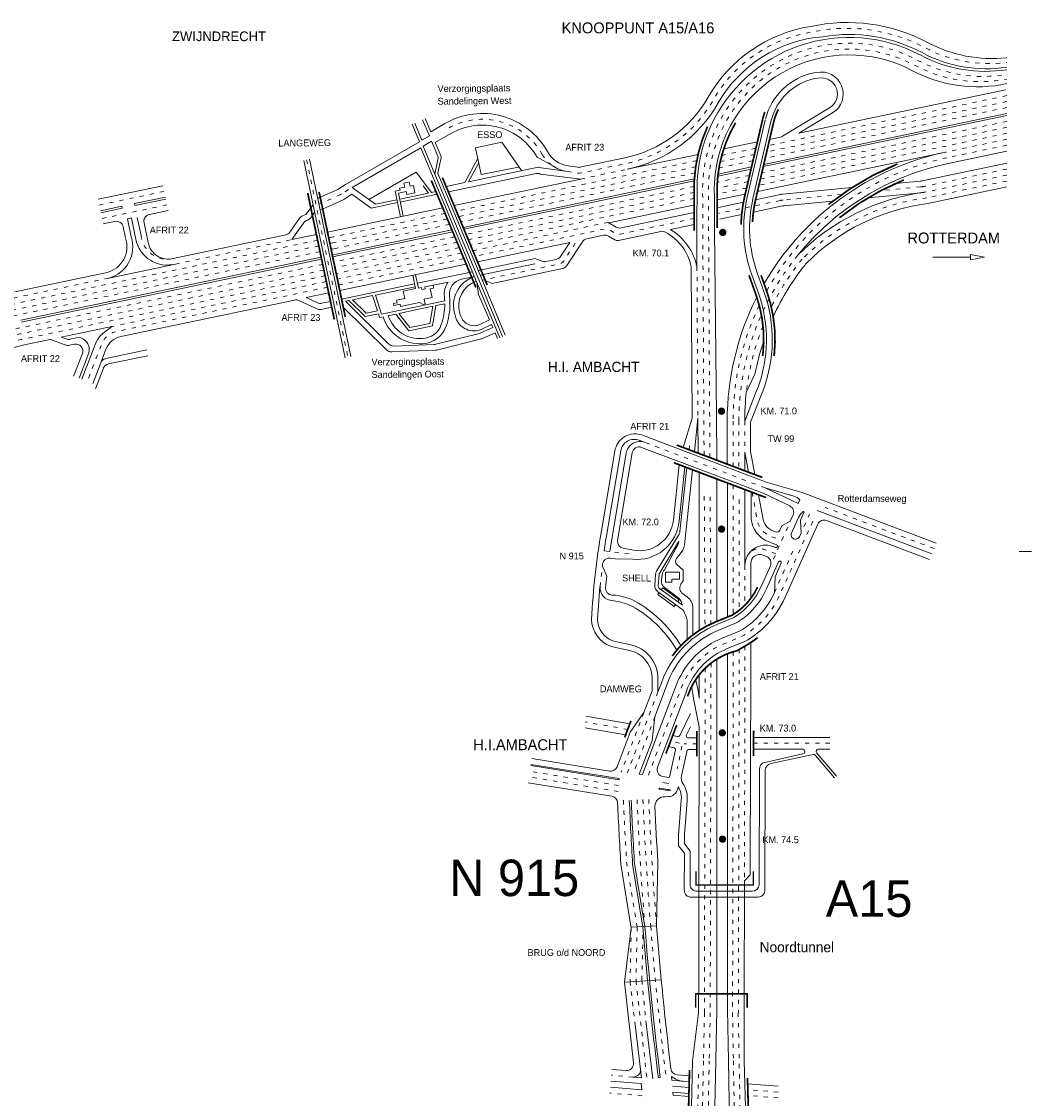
# Model space of a CAD drawing. Header units: metres. Extents: x 534 to 3705, y -2348 to -1466.
# Tile 7 of 7: x 3377 to 3671, y -1779 to -1466. Entities that reach past the tile are written whole.
import ezdxf

# ---------------------------------------------------------------- set-up
doc = ezdxf.new("R2010")
doc.units = ezdxf.units.M
doc.linetypes.add('ACAD_ISO03W100', pattern=[30, 12, -18])
doc.layers.get('0').update_dxf_attribs({"lineweight": 0})
for name, color, linetype, lineweight in [('deelstrepen', 8, 'ACAD_ISO03W100', 0), ('Kader', 7, 'Continuous', 0), ('Kunstwerk', 7, 'Continuous', 0), ('RW-MARK', 7, 'Continuous', 0), ('Spoorweg solid', 7, 'Continuous', 0), ('Text', 7, 'Continuous', 0)]:
    doc.layers.add(name, color=color, linetype=linetype, lineweight=lineweight)

# ---------------------------------------------------------------- blocks, each defined once
blk = doc.blocks.new('PIJL', base_point=(0, 0, -0.1))
at = {"color": 0}
for p, q in [((0, 0), (5.45, 0)), ((7.5, 0), (5.45, 0.375)), ((5.45, 0.375), (5.45, -0.375)), ((5.45, -0.375), (7.5, 0))]:
    blk.add_line(p, q, dxfattribs=at)
blk = doc.blocks.new('Pijl 1')
at = {"layer": 'Text', "xscale": 2, "yscale": 2, "zscale": 2, "rotation": 180}
blk.add_blockref('PIJL', (20, 0), dxfattribs=at)

msp = doc.modelspace()

# ---------------------------------------------------------------- linework, layer by layer
at = {"layer": 'deelstrepen', "linetype": 'ACAD_ISO03W100', "ltscale": 0.1}
for p, q in [((3663.47, -1487.18), (3594.08, -1501.75)), ((3663.47, -1490.65), (3593.23, -1505.39)), ((3663.47, -1488.92), (3593.66, -1503.57)), ((3663.47, -1496.42), (3591.82, -1511.46)), ((3663.47, -1494.69), (3592.24, -1509.64)), ((3663.47, -1498.16), (3591.39, -1513.28)), ((3663.47, -1499.89), (3645.74, -1503.61)), ((3590.52, -1502.5), (3580.59, -1504.58)), ((3663.47, -1501.63), (3646.09, -1505.27)), ((3459.83, -1505.86), (3471.88, -1563.31)), ((3573.31, -1506.11), (3503.4, -1520.78)), ((3589.67, -1506.14), (3579.78, -1508.21)), ((3590.09, -1504.32), (3580.14, -1506.41)), ((3573.01, -1507.9), (3504.06, -1522.37)), ((3572.78, -1509.68), (3504.73, -1523.97)), ((3539.57, -1511.46), (3553.08, -1508.62)), ((3588.68, -1510.39), (3579.28, -1512.36)), ((3663.47, -1510.31), (3640.05, -1515.23)), ((3663.47, -1512.04), (3640.27, -1516.91)), ((3399.55, -1519.02), (3418.43, -1515.06)), ((3469.73, -1515.99), (3463.41, -1518.8)), ((3472.04, -1514.49), (3470.02, -1515.83)), ((3572.59, -1513.62), (3506.22, -1527.55)), ((3572.59, -1515.35), (3506.88, -1529.14)), ((3587.83, -1514.03), (3579.21, -1515.84)), ((3400.37, -1522.94), (3419.25, -1518.98)), ((3572.59, -1517.09), (3507.55, -1530.74)), ((3500.11, -1521.47), (3467.53, -1528.31)), ((3500.78, -1523.06), (3467.88, -1529.97)), ((3501.44, -1524.66), (3468.23, -1531.63)), ((3547.55, -1524.07), (3508.21, -1532.33)), ((3467.53, -1528.31), (3466.28, -1528.57)), ((3502.94, -1528.24), (3467.76, -1535.62)), ((3421.71, -1536.19), (3455.57, -1529.09)), ((3467.88, -1529.97), (3466.63, -1530.23)), ((3468.23, -1531.63), (3466.97, -1531.89)), ((3503.6, -1529.83), (3468.11, -1537.28)), ((3504.27, -1531.43), (3468.45, -1538.94)), ((3504.93, -1533.02), (3468.8, -1540.6)), ((3505.59, -1534.61), (3469.15, -1542.26)), ((3573.37, -1536.98), (3573.64, -1581.08)), ((3593.2, -1601.32), (3558.19, -1588.08)), ((3583.91, -1600.53), (3583.95, -1638.15)), ((3575.51, -1603.75), (3575.72, -1641.79)), ((3577.21, -1603.91), (3577.42, -1640.93)), ((3585.61, -1604.72), (3585.64, -1636.95)), ((3642.32, -1618.99), (3610.7, -1607.03)), ((3595.6, -1622.05), (3600.52, -1611.03)), ((3553.61, -1620.52), (3548.91, -1620.01)), ((3545.24, -1630.09), (3545.86, -1624.1)), ((3583.95, -1648.98), (3583.73, -1754.05)), ((3585.65, -1648.25), (3585.42, -1754.05)), ((3575.76, -1653.79), (3575.54, -1754.05)), ((3577.46, -1652.32), (3577.23, -1754.05)), ((3562.03, -1660.71), (3553.11, -1684.26)), ((3557.95, -1666.69), (3551.35, -1684.08)), ((3553.24, -1671.6), (3540.93, -1669.45)), ((3568.25, -1675.59), (3565.72, -1674.97)), ((3573.33, -1675.75), (3569.67, -1675.75)), ((3612, -1675.65), (3589.83, -1675.65)), ((3568.99, -1676.43), (3567.65, -1683.07)), ((3550.49, -1689.64), (3524.56, -1685.46)), ((3550.59, -1687.94), (3524.8, -1683.78)), ((3555.97, -1729.14), (3552.96, -1710.72)), ((3554.25, -1729.24), (3553.94, -1744.92)), ((3555.97, -1729.14), (3555.65, -1744.87)), ((3557.67, -1731.29), (3557.33, -1744.63)), ((3553.94, -1744.92), (3555.26, -1756.7)), ((3555.63, -1744.73), (3558.81, -1773.08)), ((3575.56, -1754.05), (3575.26, -1768.06)), ((3577.25, -1754.05), (3576.95, -1768.06)), ((3583.7, -1754.05), (3583.97, -1768.06)), ((3585.37, -1754.05), (3585.65, -1768.06)), ((3575.26, -1768.06), (3573.75, -1842.13)), ((3575.45, -1840.97), (3576.95, -1768.06)), ((3583.97, -1768.06), (3585.15, -1834.29)), ((3586.84, -1833.13), (3585.65, -1768.06)), ((3554.75, -1772.74), (3548.44, -1772.21)), ((3573.81, -1771.88), (3572.36, -1843.09)), ((3596.95, -1777.14), (3588.16, -1776.4)), ((3557.41, -1778.2), (3548.08, -1777.42)), ((3596.95, -1778.84), (3588.21, -1778.11))]:
    msp.add_line(p, q, dxfattribs=at)
at = {"layer": 'deelstrepen', "linetype": 'ACAD_ISO03W100', "ltscale": 0.1, "flags": 128}
for points in [[(3535.7, -1509.3), (3539.22, -1509.79), (3552.73, -1506.95, 0.214293), (3578.11, -1488.48, -0.227242), (3606.7, -1468.74, -0.177344), (3639.62, -1473.22, 0.15517), (3663.47, -1477.58)], [(3575.44, -1591.88), (3575.07, -1526.38), (3575.08, -1517.01, -0.584824), (3637.65, -1476.94, 0.167983), (3663.47, -1481.01)], [(3577.14, -1592.52), (3576.76, -1526.38), (3576.77, -1516.91, -0.584861), (3636.86, -1478.44, 0.173141), (3663.47, -1482.36)], [(3572.58, -1522.94), (3551.03, -1527.49, -0.187348), (3549.61, -1527.25), (3547.93, -1526.26, 0.187072), (3546.5, -1526.03), (3508.88, -1533.92)], [(3463.05, -1529.26), (3375.68, -1547.59, 0.269012), (3327.38, -1591.04), (3322.84, -1605.08, -0.02685), (3321.48, -1608.6)], [(3463.4, -1530.91), (3376.03, -1549.25, 0.259154), (3329.72, -1589.39)], [(3537.99, -1530.14), (3534.61, -1535.32, -0.198904), (3533.34, -1536.18), (3511.43, -1540.78)], [(3463.75, -1532.57), (3376.38, -1550.9, 0.30868), (3328.42, -1600.85, -0.069689), (3325.2, -1611.06)], [(3464.53, -1536.3), (3377.16, -1554.64, 0.30868), (3332.24, -1601.42, -0.073219), (3328.44, -1613.19, -0.064982), (3322.33, -1622.34, -0.199736), (3293.08, -1636.77), (3286.21, -1637.21), (3109.72, -1648.52)], [(3464.88, -1537.96), (3377.51, -1556.3, 0.30868), (3333.9, -1601.72)], [(3402.22, -1540.28), (3375.34, -1545.93, 0.226598), (3329.85, -1580.69)], [(3465.23, -1539.62), (3377.86, -1557.96, 0.30868), (3335.55, -1602.02, -0.097645), (3334.32, -1612.35)], [(3465.93, -1542.94), (3404.59, -1555.81, 0.254299), (3400.23, -1559.53), (3396.06, -1570.33)], [(3589.43, -1602.62), (3590.8, -1610.1, 0.286127), (3594.84, -1615.4), (3598.03, -1616.61)], [(3559.24, -1684.87), (3562.71, -1675.7), (3568.51, -1660.41), (3569.18, -1658.65, -0.19745), (3581.37, -1646.62), (3586.72, -1644.42, 0.059027), (3591.76, -1640.63, 0.094518), (3597.46, -1632.47), (3607.75, -1609.44)], [(3596.29, -1620.49), (3593.14, -1619.3, 0.292859), (3588.6, -1620.26)]]:
    msp.add_lwpolyline(points, format="xyb", dxfattribs=at)
at = {"layer": 'deelstrepen', "linetype": 'ACAD_ISO03W100', "ltscale": 0.1}
for points in [[(3531.46, -1507.65, -0.115338), (3528.38, -1504.29, 0.417941), (3500.93, -1496.77)], [(3646.09, -1505.27, 0.218065), (3593.65, -1544.02, 0.218065)], [(3663.47, -1508.57), (3639.7, -1513.56, -0.027941), (3638.41, -1513.76), (3626.79, -1514.87)], [(3615.5, -1515.95), (3598.48, -1517.57, 0.027941), (3597.56, -1517.71), (3579.61, -1521.48)], [(3602.7, -1533.62, 0.172161), (3585.57, -1581.9), (3585.57, -1595.71)], [(3603.97, -1534.76, 0.055569), (3595.02, -1548.73, 0.055569)], [(3591.49, -1548.21, 0.111679), (3583.87, -1581.9), (3583.87, -1595.06)], [(3592.58, -1554.2, 0.06697), (3587.73, -1573.57)]]:
    msp.add_lwpolyline(points, format="xyb", dxfattribs=at)
for points in [[(3588.25, -1512.21), (3579.21, -1514.11)], [(3587.27, -1581.9), (3587.27, -1590.88)], [(3595.9, -1631.78), (3601.32, -1619.67)], [(3587.32, -1623.97), (3587.33, -1635.45)], [(3587.34, -1647.36), (3587.19, -1716.91)]]:
    msp.add_lwpolyline(points, dxfattribs=at)
at = {"layer": 'deelstrepen', "linetype": 'ACAD_ISO03W100', "ltscale": 0.1, "flags": 128}
for points in [[(3465.58, -1541.28), (3431.92, -1548.34), (3403.19, -1554.38)], [(3604.5, -1612.55), (3606.12, -1608.93)], [(3561.12, -1667.91), (3554.86, -1684.43)]]:
    msp.add_lwpolyline(points, dxfattribs=at)
at = {"layer": 'deelstrepen', "linetype": 'ACAD_ISO03W100', "ltscale": 0.1}
for centre, radius, start, end in [((3468.92, -1514.16), 2, 293.9526, 303.4837), ((3648.2, -1578.89), 62.48, 97.2965, 135.1491), ((3419.34, -1527.12), 7.67, 185.7121, 279.0569), ((4565.28, -1648.5), 1008.57, 182.47294, 184.57043), ((4565.28, -1648.5), 1006.87, 182.47294, 184.57529), ((4563.02, -1648.55), 1011.97, 182.47294, 183.52168), ((4565.28, -1648.5), 1010.27, 182.47294, 184.57043), ((4565.28, -1648.5), 1008.57, 184.57529, 187.07766), ((4565.28, -1648.5), 1012.52, 185.44824, 186.11473)]:
    msp.add_arc(centre, radius, start, end, dxfattribs=at)
at = {"layer": 'Kader', "color": 253}
msp.add_line((3667.12, -1619.85), (3670.65, -1619.85), dxfattribs=at)
at = {"layer": 'Kunstwerk', "color": 9}
for p, q in [((3573.93, -1716.91), (3573.93, -1748.53)), ((3579.15, -1716.91), (3579.15, -1748.53)), ((3582.26, -1716.91), (3582.26, -1748.53)), ((3587.2, -1716.91), (3587.13, -1748.53))]:
    msp.add_line(p, q, dxfattribs=at)
at = {"layer": 'Kunstwerk'}
for p, q in [((3554.28, -1729.46), (3552.26, -1745.11)), ((3561.61, -1728.72), (3554.24, -1729.15)), ((3562.99, -1744.48), (3561.62, -1728.81)), ((3562.99, -1744.48), (3552.26, -1745.11))]:
    msp.add_line(p, q, dxfattribs=at)
at = {"layer": 'Kunstwerk', "const_width": 0.5}
for points in [[(3589.52, -1524, -0.044936), (3590.45, -1517.33), (3595.68, -1494.88, -0.062047), (3597.03, -1491.22)], [(3586.19, -1524.7, -0.050231), (3587.23, -1516.59), (3592.47, -1494.13, -0.029777), (3593.11, -1491.95)], [(3576.45, -1496.19, 0.091481), (3572.59, -1511.9), (3572.58, -1526.53)], [(3584.6, -1495.1, 0.148555), (3579.26, -1517.13), (3579.26, -1525.74)], [(3631.67, -1507.08, 0.072114), (3611.68, -1518.82, 0.072114)], [(3633.56, -1511.71, 0.072114), (3614.8, -1522.73, 0.072114)], [(3592.5, -1562.95, 0.116854), (3590.49, -1544.98), (3588.51, -1539.46)], [(3592.01, -1539.46), (3593.59, -1543.87, -0.114463), (3595.82, -1562.95)], [(3566.2, -1650.21, -0.139045), (3578.79, -1640.32), (3583.68, -1638.32, 0.053125), (3587.04, -1635.74, 0.087072), (3591.02, -1630.19, 0.087072)], [(3570.64, -1662), (3571.29, -1660.29, -0.237155), (3585.04, -1648.69), (3587.53, -1647.25, 0.035906), (3591.02, -1644.9, 0.035906)]]:
    msp.add_lwpolyline(points, format="xyb", dxfattribs=at)
at = {"layer": 'Kunstwerk'}
for points, const_width in [([(3496.11, -1511.87), (3509.11, -1543.04)], 0.5), ([(3499.35, -1511.07), (3512.37, -1542.3)], 0.5), ([(3460.17, -1515.54), (3467.9, -1552.34)], 0.5), ([(3463.48, -1515.23), (3471.11, -1551.61)], 0.5), ([(3592.39, -1598.28), (3567.5, -1588.87)], 0.5), ([(3593.46, -1604.14), (3566.64, -1594)], 0.5), ([(3552.37, -1673.89), (3554.17, -1669.15)], 0.5), ([(3564.34, -1678.62), (3567.48, -1670.34)], 0.5), ([(3573.34, -1672.05), (3573.32, -1679.44)], 0.5), ([(3589.86, -1671.96), (3589.84, -1679.35)], 0.5), ([(3589.75, -1712.91), (3589.74, -1716.91), (3573.08, -1716.91), (3573.09, -1712.91)], 0.4), ([(3587.97, -1752.53), (3587.98, -1748.53), (3573.01, -1748.53), (3573, -1752.53)], 0.4), ([(3571.21, -1770.71), (3570.89, -1783.47)], 0.5), ([(3588.07, -1772.99), (3588.39, -1784.93)], 0.5)]:
    msp.add_lwpolyline(points, dxfattribs=dict(at, const_width=const_width))
at = {"layer": 'RW-MARK'}
for p, q in [((3663.12, -1485.52), (3603.01, -1498.14)), ((3598.27, -1499.02), (3611.94, -1490.75)), ((3493.58, -1494.22), (3495.55, -1498.94)), ((3494.36, -1493.89), (3495.94, -1497.69)), ((3588.01, -1516.77), (3593.25, -1494.31)), ((3663.47, -1492.96), (3592.67, -1507.82)), ((3663.47, -1492.38), (3592.81, -1507.21)), ((3603.01, -1498.14), (3612.82, -1492.21)), ((3490.5, -1495.5), (3492.64, -1500.63)), ((3491.28, -1495.18), (3493.38, -1500.2)), ((3500.08, -1495.3), (3495.94, -1497.69)), ((3589.67, -1517.15), (3594.9, -1494.7)), ((3492.64, -1500.63), (3471.11, -1513.07)), ((3495.55, -1498.94), (3493.38, -1500.2)), ((3496.19, -1500.49), (3493.75, -1501.91)), ((3496.19, -1500.49), (3498.07, -1504.99)), ((3501.78, -1498.24), (3497.26, -1500.85)), ((3497.26, -1500.85), (3498.95, -1504.91)), ((3508.99, -1502.39), (3516.65, -1500.78)), ((3516.65, -1500.78), (3522.34, -1509.01)), ((3590.94, -1500.67), (3581.15, -1502.72)), ((3597.64, -1499.26), (3594.51, -1499.92)), ((3493.02, -1502.36), (3473.08, -1513.89)), ((3493.02, -1502.36), (3516.05, -1557.62)), ((3493.75, -1501.91), (3516.82, -1557.27)), ((3508.99, -1502.39), (3510.62, -1510.13)), ((3645.74, -1503.61), (3590.97, -1515.11)), ((3663.47, -1503.36), (3646.43, -1506.94)), ((3459, -1506.04), (3471.05, -1563.48)), ((3460.66, -1505.69), (3472.71, -1563.13)), ((3498.1, -1505.28), (3497.12, -1510.01)), ((3498.98, -1505.2), (3498.04, -1509.77)), ((3505.85, -1512.48), (3509.65, -1505.51)), ((3506.94, -1512.25), (3509.92, -1506.79)), ((3538.87, -1508.13), (3552.38, -1505.29)), ((3573.7, -1504.29), (3553.08, -1508.62)), ((3491.74, -1509.44), (3477.98, -1517.39)), ((3496.16, -1515.38), (3491.74, -1509.44)), ((3498.06, -1510.07), (3517.6, -1556.92)), ((3526.62, -1509.85), (3501.08, -1515.21)), ((3526.84, -1508.07), (3506.94, -1512.25)), ((3510.62, -1510.13), (3521.46, -1508.03)), ((3539.57, -1511.46), (3527.89, -1510)), ((3539.45, -1508.11), (3535.94, -1507.61)), ((3589.1, -1508.57), (3579.44, -1510.6)), ((3589.24, -1507.96), (3579.51, -1510)), ((3399.2, -1517.36), (3418.08, -1513.4)), ((3471.11, -1513.07), (3469.2, -1514.33)), ((3489.69, -1512.33), (3488.17, -1512.65)), ((3488.17, -1512.65), (3488.43, -1513.86)), ((3489.94, -1513.54), (3489.69, -1512.33)), ((3490.91, -1513.34), (3489.94, -1513.54)), ((3491.36, -1515.5), (3490.91, -1513.34)), ((3505.85, -1512.48), (3500.41, -1513.62)), ((3539.57, -1511.46), (3502.73, -1519.19)), ((3572.62, -1511.45), (3505.39, -1525.56)), ((3572.59, -1512.03), (3554.84, -1515.76)), ((3573.44, -1511.91), (3573.38, -1526.54)), ((3468.91, -1514.49), (3463.55, -1516.88)), ((3472.98, -1515.91), (3470.7, -1517.42)), ((3472.98, -1515.91), (3478.61, -1519.93)), ((3473.08, -1513.89), (3479.93, -1518.79)), ((3487.02, -1514.71), (3485.57, -1515.02)), ((3485.57, -1515.02), (3487.13, -1522.46)), ((3486.55, -1515.6), (3488.79, -1515.13)), ((3486.55, -1515.6), (3487.96, -1522.29)), ((3488.43, -1513.86), (3486.91, -1514.17)), ((3486.91, -1514.17), (3487.02, -1514.71)), ((3495.25, -1515.57), (3486.92, -1517.32)), ((3497.79, -1515.9), (3487.09, -1518.15)), ((3488.79, -1515.13), (3488.97, -1516)), ((3488.97, -1516), (3491.36, -1515.5)), ((3495.25, -1515.57), (3493.7, -1513.49)), ((3496.16, -1515.38), (3497.46, -1515.11)), ((3554.84, -1515.76), (3505.61, -1526.09)), ((3587.41, -1515.85), (3579.26, -1517.56)), ((3663.47, -1513.77), (3640.48, -1518.6)), ((3399.89, -1520.69), (3406.1, -1519.38)), ((3409.76, -1518.62), (3418.78, -1516.72)), ((3409.88, -1519.2), (3418.9, -1517.31)), ((3461.71, -1518.94), (3459.61, -1521.8)), ((3467.29, -1518.93), (3463.77, -1520.5)), ((3470.7, -1517.42), (3467.29, -1518.93)), ((3486.26, -1518.32), (3478.61, -1519.93)), ((3486.09, -1517.49), (3479.93, -1518.79)), ((3572.74, -1518.93), (3547.73, -1524.18)), ((3578.47, -1516.8), (3578.46, -1525.42)), ((3400.02, -1521.27), (3406.23, -1519.97)), ((3408.91, -1522.8), (3407.73, -1523.05)), ((3410.01, -1528.06), (3408.91, -1522.8)), ((3411.71, -1527.89), (3410.6, -1522.63)), ((3414.11, -1521.79), (3419.6, -1520.64)), ((3459.61, -1521.8), (3458.7, -1522.17)), ((3462.18, -1521.18), (3461.04, -1522.73)), ((3499.45, -1519.88), (3465.93, -1526.91)), ((3572.58, -1521.21), (3551.31, -1525.68)), ((3404.11, -1523.81), (3400.7, -1524.53)), ((3407.17, -1528.65), (3406.48, -1525.36)), ((3408.84, -1528.3), (3407.73, -1523.05)), ((3457.81, -1522.88), (3455.01, -1526.91)), ((3458.92, -1524.26), (3455.57, -1529.09)), ((3460.18, -1523.4), (3459.81, -1523.55)), ((3549.88, -1525.45), (3547.55, -1524.07)), ((3572.58, -1524.67), (3565.67, -1526.13)), ((3420.55, -1534.7), (3449.26, -1528.68)), ((3453.78, -1527.73), (3449.26, -1528.68)), ((3462.7, -1527.59), (3455.57, -1529.09)), ((3502.11, -1526.25), (3468.57, -1533.29)), ((3502.33, -1526.78), (3468.69, -1533.84)), ((3546.2, -1527.82), (3541.33, -1528.84)), ((3549.51, -1529.16), (3547.63, -1528.06)), ((3562.85, -1526.73), (3550.52, -1529.33)), ((3578.46, -1526.38), (3579.06, -1580.36)), ((3536.37, -1529.89), (3509.54, -1535.52)), ((3536.37, -1529.89), (3533.69, -1533.98)), ((3540.07, -1529.71), (3535.52, -1536.66)), ((3464.1, -1534.23), (3376.73, -1552.56)), ((3464.21, -1534.78), (3376.84, -1553.12)), ((3468.57, -1533.29), (3467.32, -1533.55)), ((3468.69, -1533.84), (3467.44, -1534.1)), ((3526.32, -1534.59), (3509.74, -1538.07)), ((3526.32, -1534.59), (3528.28, -1535.37)), ((3532.43, -1534.84), (3529.43, -1535.47)), ((3402.29, -1540.27), (3421.71, -1536.19)), ((3506.26, -1536.21), (3469.5, -1543.92)), ((3508.05, -1538.43), (3492.05, -1541.79)), ((3526.19, -1536.15), (3510.33, -1539.48)), ((3534.26, -1537.53), (3513.8, -1541.82)), ((3571.68, -1536.98), (3571.94, -1581.04)), ((3401.86, -1538.64), (3374.99, -1544.28)), ((3490.7, -1539.47), (3491.51, -1543.36)), ((3491.53, -1539.3), (3492.36, -1543.25)), ((3501.06, -1541.43), (3494.26, -1542.85)), ((3508.36, -1539.9), (3504.94, -1540.61)), ((3509.32, -1541.47), (3509.88, -1545.02)), ((3511.43, -1540.78), (3510.91, -1540.89)), ((3513.8, -1541.82), (3511.43, -1540.78)), ((3591.24, -1544.71), (3589.32, -1539.35)), ((3590.92, -1538.77), (3592.84, -1544.14)), ((3466.27, -1544.6), (3459.76, -1545.97)), ((3491.22, -1541.96), (3470.02, -1546.41)), ((3491.39, -1542.79), (3479.85, -1545.21)), ((3487.93, -1544.11), (3491.51, -1543.36)), ((3488.37, -1546.21), (3487.93, -1544.11)), ((3493.26, -1543.07), (3492.36, -1543.25)), ((3493.26, -1543.07), (3493.37, -1543.6)), ((3493.37, -1543.6), (3494.37, -1543.39)), ((3494.26, -1542.85), (3494.37, -1543.39)), ((3496.79, -1543.21), (3495.82, -1543.41)), ((3495.82, -1543.41), (3496.35, -1545.93)), ((3496.61, -1542.36), (3496.79, -1543.21)), ((3462.81, -1549.25), (3457.58, -1546.83)), ((3463.01, -1547.48), (3459.76, -1545.97)), ((3466.8, -1547.09), (3464.26, -1547.62)), ((3472.16, -1546.83), (3471.17, -1547.04)), ((3483.79, -1559.47), (3471.17, -1547.04)), ((3476.86, -1551.45), (3472.16, -1546.83)), ((3479.01, -1545.39), (3473.16, -1546.62)), ((3477.13, -1550.53), (3473.16, -1546.62)), ((3480.46, -1549.83), (3479.01, -1545.39)), ((3481.65, -1550.75), (3479.85, -1545.21)), ((3500, -1546.9), (3481.65, -1550.75)), ((3485.07, -1547.7), (3486.15, -1547.47)), ((3485.19, -1548.27), (3485.07, -1547.7)), ((3485.99, -1546.71), (3488.37, -1546.21)), ((3486.15, -1547.47), (3485.99, -1546.71)), ((3492.69, -1547.37), (3487.16, -1548.53)), ((3493.72, -1547.95), (3492.69, -1547.37)), ((3494.37, -1547.81), (3493.72, -1547.95)), ((3496.35, -1545.93), (3494.08, -1546.4)), ((3494.08, -1546.4), (3494.37, -1547.81)), ((3500.02, -1547.76), (3497.45, -1548.3)), ((3509.88, -1545.02), (3513.04, -1552.45)), ((3467.15, -1548.75), (3464.06, -1549.4)), ((3483.12, -1561.2), (3470.52, -1548.79)), ((3480.72, -1550.64), (3476.86, -1551.45)), ((3480.46, -1549.83), (3477.13, -1550.53)), ((3481.08, -1551.74), (3480.72, -1550.64)), ((3485.77, -1550.75), (3483.53, -1551.22)), ((3487.02, -1547.88), (3485.19, -1548.27)), ((3489.57, -1555.65), (3485.77, -1550.75)), ((3496.56, -1548.49), (3486.69, -1550.56)), ((3489.91, -1554.71), (3486.69, -1550.56)), ((3487.16, -1548.53), (3487.02, -1547.88)), ((3496.56, -1548.49), (3495.72, -1553.49)), ((3497.45, -1548.3), (3496.46, -1554.2)), ((3482.07, -1551.53), (3481.08, -1551.74)), ((3495.72, -1553.49), (3489.91, -1554.71)), ((3513.63, -1553.83), (3513.97, -1554.62)), ((3403.19, -1554.38), (3388.49, -1557.46)), ((3401.7, -1555.56), (3403.19, -1554.38)), ((3496.46, -1554.2), (3489.57, -1555.65)), ((3510.11, -1556.37), (3497.39, -1559.54)), ((3513.97, -1554.62), (3510.47, -1556.25)), ((3514.69, -1556.17), (3511.03, -1557.86)), ((3514.65, -1556.18), (3515.41, -1557.91)), ((3384.81, -1558.23), (3378.21, -1559.62)), ((3389.8, -1559.76), (3385.92, -1558.32)), ((3389.93, -1558), (3388.49, -1557.46)), ((3392.36, -1559.54), (3390.91, -1559.85)), ((3393.72, -1557.52), (3391.04, -1558.08)), ((3394.19, -1557.66), (3393.72, -1557.52)), ((3398.08, -1560.38), (3394.48, -1569.72)), ((3398.08, -1560.38), (3394.48, -1569.72)), ((3496.99, -1559.6), (3485.27, -1560.05)), ((3510.68, -1557.98), (3497.63, -1561.24)), ((3394.64, -1562.22), (3392.1, -1568.8)), ((3396.52, -1562.06), (3393.69, -1569.41)), ((3413.35, -1561.2), (3401.42, -1563.7)), ((3413.7, -1562.86), (3402.18, -1565.28)), ((3497.23, -1561.29), (3484.6, -1561.77)), ((3399.96, -1564.94), (3397.65, -1570.94)), ((3400.73, -1566.52), (3398.42, -1572.51)), ((3590.25, -1568.25), (3587.73, -1573.57)), ((3587.27, -1581.9), (3590.83, -1572.8)), ((3571.94, -1581.04), (3569.38, -1589.58)), ((3573.64, -1581.08), (3572.61, -1590.8)), ((3573.64, -1581.08), (3573.7, -1591.22)), ((3579.06, -1580.36), (3579.11, -1593.27)), ((3558.19, -1588.08), (3556.57, -1587.46)), ((3593.8, -1599.73), (3557.51, -1586)), ((3545.59, -1613.83), (3549.47, -1590.62)), ((3551.21, -1590.55), (3547.26, -1614.11)), ((3548.02, -1619.88), (3552.83, -1591.16)), ((3550.29, -1616.61), (3554.56, -1591.08)), ((3592.59, -1602.91), (3557.25, -1589.54)), ((3588.35, -1596.76), (3587.27, -1590.9)), ((3588.97, -1590.74), (3590.2, -1597.46)), ((3568.23, -1594.6), (3566.51, -1610.76)), ((3569.86, -1595.22), (3568.19, -1610.94)), ((3570.41, -1595.43), (3568.44, -1614.01)), ((3572.05, -1596.05), (3569.82, -1617.04)), ((3574.06, -1596.81), (3574.06, -1642.78)), ((3579.15, -1598.73), (3579.15, -1640.18)), ((3582.26, -1599.91), (3582.26, -1638.9)), ((3603.94, -1602.65), (3593.8, -1599.73)), ((3589.11, -1610.26), (3589.11, -1602.5)), ((3591.28, -1603.32), (3592.49, -1609.94)), ((3601.59, -1603.74), (3593.2, -1601.32)), ((3593.2, -1601.32), (3602.83, -1605.88)), ((3642.99, -1617.42), (3603.94, -1602.65)), ((3602.83, -1605.87), (3602.74, -1605.83)), ((3602.83, -1605.88), (3603.32, -1604.77)), ((3604.53, -1608.33), (3604.29, -1608.24)), ((3641.65, -1620.55), (3608.32, -1607.95)), ((3600.52, -1611.03), (3598.05, -1612.39)), ((3603.64, -1614.49), (3603.47, -1610.69)), ((3568.16, -1614.83), (3561.64, -1625.56)), ((3548.02, -1619.88), (3546.38, -1619.64)), ((3551.91, -1618.91), (3554.93, -1619.45)), ((3567.98, -1617.05), (3562.54, -1626.01)), ((3567.3, -1618.78), (3563.92, -1625.13)), ((3596.54, -1617.86), (3594.24, -1616.99)), ((3596.19, -1618.64), (3595.44, -1618.35)), ((3549.57, -1621.95), (3548.22, -1621.75)), ((3549.57, -1621.95), (3554.59, -1622.07)), ((3568.79, -1620.14), (3567.41, -1621.88)), ((3545.86, -1624.1), (3545.94, -1623.48)), ((3545.86, -1624.1), (3547.14, -1627.01)), ((3564.25, -1628.75), (3564.25, -1625.87)), ((3564.25, -1625.87), (3568.3, -1625.87)), ((3567.55, -1623.57), (3569.41, -1625.26)), ((3568.31, -1625.87), (3568.31, -1627.87)), ((3569.41, -1625.26), (3569.38, -1628.38)), ((3561.36, -1626.45), (3561.12, -1629.68)), ((3562.36, -1626.48), (3562.11, -1629.83)), ((3563.25, -1626.71), (3563.03, -1628.07)), ((3566.03, -1628.75), (3564.25, -1628.75)), ((3568.31, -1627.87), (3566.03, -1627.87)), ((3566.03, -1627.87), (3566.03, -1628.75)), ((3569.38, -1628.38), (3568.73, -1629.36)), ((3569.38, -1628.38), (3569.38, -1628.38)), ((3595.9, -1631.78), (3596.11, -1627.16)), ((3545.11, -1630.16), (3544.42, -1639.56)), ((3569.01, -1636.63), (3561.93, -1631.44)), ((3562.42, -1631.8), (3562, -1632.37)), ((3566.74, -1635.84), (3562, -1632.37)), ((3569.12, -1635.47), (3562.45, -1630.58)), ((3563.43, -1630.42), (3563.01, -1630.99)), ((3568.17, -1633.9), (3563.43, -1630.42)), ((3563.97, -1630.35), (3568.14, -1633.4)), ((3569.21, -1632.08), (3570.57, -1633.07)), ((3550.17, -1634.35), (3548.77, -1634.14)), ((3567.16, -1635.27), (3566.74, -1635.84)), ((3568.17, -1633.9), (3567.75, -1634.47)), ((3569.67, -1637.46), (3570.35, -1639.04)), ((3572.21, -1636.3), (3572.21, -1644.08)), ((3570.51, -1639.83), (3570.51, -1645.47)), ((3548.4, -1647.44), (3553.77, -1648.65)), ((3549.18, -1645.94), (3554.12, -1646.98)), ((3579.15, -1651.14), (3579.15, -1716.91)), ((3582.26, -1649.57), (3582.26, -1716.91)), ((3574.06, -1655.66), (3574.06, -1662.51)), ((3572.37, -1662.62), (3574.04, -1670.84)), ((3557.95, -1666.69), (3553.97, -1672.39)), ((3553.86, -1669.98), (3541.03, -1667.75)), ((3561.12, -1667.91), (3560.33, -1674.8)), ((3571.5, -1666.98), (3568.47, -1673.13)), ((3552.63, -1673.21), (3540.83, -1671.16)), ((3571.49, -1670.84), (3570.33, -1673.19)), ((3574.04, -1670.84), (3573.93, -1716.91)), ((3567.66, -1673.69), (3566.34, -1673.34)), ((3573.33, -1674.05), (3570.68, -1674.05)), ((3612, -1673.96), (3589.84, -1673.96)), ((3566.68, -1676.94), (3565.13, -1676.53)), ((3567.14, -1677.58), (3565.39, -1685.48)), ((3570.44, -1678.15), (3568.85, -1685.12)), ((3573.32, -1677.44), (3570.95, -1677.44)), ((3588.97, -1679.35), (3588.89, -1713.95)), ((3604.05, -1677.35), (3589.83, -1677.35)), ((3604.05, -1677.35), (3589.85, -1677.35)), ((3604.17, -1678.75), (3593.1, -1681.2)), ((3607.17, -1678.91), (3594.81, -1681.55)), ((3607.83, -1679.15), (3613.4, -1685.65)), ((3608.22, -1678.51), (3613.93, -1685.19)), ((3612, -1677.35), (3608.75, -1677.35)), ((3550.77, -1686.25), (3525.05, -1682.1)), ((3550.72, -1685.91), (3525.1, -1681.78)), ((3556.61, -1684.6), (3557.49, -1684.69)), ((3565.22, -1685.59), (3563.46, -1685.31)), ((3565.39, -1685.48), (3565.22, -1685.59)), ((3591.53, -1683.14), (3591.46, -1716.73)), ((3593.23, -1683.51), (3593.16, -1718.43)), ((3548.61, -1691.06), (3524.31, -1687.14)), ((3550.77, -1686.25), (3550.72, -1685.91)), ((3562.31, -1688.99), (3562.47, -1688.68)), ((3564.35, -1688.98), (3562.47, -1688.68)), ((3565.21, -1687.31), (3563.33, -1687.01)), ((3564.3, -1689.31), (3562.31, -1688.99)), ((3564.06, -1691.17), (3565.2, -1691.11)), ((3568.03, -1702.36), (3568.8, -1692.23)), ((3569.73, -1702.15), (3570.49, -1692.36)), ((3568.02, -1702.5), (3568.02, -1705.46)), ((3569.72, -1702.3), (3569.72, -1704.88)), ((3568.02, -1705.46), (3569.71, -1707.64)), ((3569.68, -1718.41), (3569.71, -1707.64)), ((3569.72, -1704.88), (3571.41, -1707.06)), ((3571.39, -1716.71), (3571.41, -1707.06)), ((3554.28, -1729.46), (3551.24, -1710.82)), ((3557.68, -1729.16), (3554.67, -1710.78)), ((3558.24, -1729.08), (3555.22, -1710.66)), ((3562, -1710.24), (3561.61, -1728.72)), ((3588.89, -1713.95), (3587.2, -1715.63)), ((3587.2, -1716.91), (3587.2, -1715.63)), ((3589.46, -1718.71), (3573.39, -1718.71)), ((3591.16, -1720.41), (3571.68, -1720.41)), ((3557.68, -1729.16), (3559.02, -1744.53)), ((3561.61, -1728.72), (3561.61, -1728.73)), ((3552.26, -1745.11), (3554.89, -1768.65)), ((3573.86, -1748.53), (3573.85, -1754.05)), ((3579.15, -1748.53), (3579.15, -1753.05)), ((3582.26, -1748.53), (3582.26, -1753.05)), ((3587.13, -1748.53), (3587.08, -1768.06)), ((3572.12, -1768.06), (3573.85, -1754.05)), ((3578.85, -1768.06), (3579.15, -1753.05)), ((3582.26, -1753.05), (3582.53, -1768.06)), ((3555.26, -1756.7), (3557.2, -1772.94)), ((3558.52, -1756.35), (3560.52, -1773.22)), ((3572.12, -1768.06), (3570.53, -1831.71)), ((3552.74, -1770.86), (3548.58, -1770.52)), ((3557.2, -1772.94), (3554.75, -1772.74)), ((3562.71, -1772.91), (3562.14, -1772.96)), ((3566.09, -1773.69), (3566, -1772.58)), ((3571.17, -1772.41), (3567.63, -1772.11)), ((3557.31, -1776.49), (3548.19, -1775.73)), ((3557.19, -1774.65), (3548.32, -1773.91)), ((3557.19, -1774.65), (3557.31, -1776.49)), ((3571.12, -1774.11), (3566.09, -1773.69)), ((3571.08, -1775.81), (3566.24, -1775.41)), ((3596.95, -1775.44), (3588.11, -1774.7)), ((3571.04, -1777.52), (3566.39, -1777.13)), ((3566.39, -1777.13), (3566.46, -1777.99)), ((3571.02, -1778.37), (3566.46, -1777.99))]:
    msp.add_line(p, q, dxfattribs=at)
at = {"layer": 'RW-MARK', "linetype": 'ACAD_ISO03W100', "ltscale": 0.5}
msp.add_line((3612, -1673.96), (3589.85, -1673.96), dxfattribs=at)
at = {"layer": 'RW-MARK'}
for points in [[(3606.43, -1467.07, 0.227229), (3576.64, -1487.64, -0.214322), (3552.38, -1505.29)], [(3610.04, -1470.05, 0.248476), (3579.58, -1489.33, -0.214268), (3553.08, -1508.62)], [(3638.44, -1475.45, 0.432232), (3577.31, -1496.2, 0.432232)], [(3636.07, -1479.94, 0.549087), (3578.45, -1512.57, 0.4032)], [(3612.82, -1492.21, 0.847009), (3608.16, -1480.49), (3607.32, -1480.57, 0.287587), (3593.32, -1494.01)], [(3611.77, -1490.86, 0.865889), (3608.52, -1482.14), (3607.67, -1482.23, 0.292112), (3594.9, -1494.7)], [(3645.74, -1503.61, 0.213213), (3592.89, -1541.9, 0.213213)], [(3646.43, -1506.94, 0.172161), (3602.7, -1533.62, 0.172161)], [(3663.47, -1506.84), (3639.35, -1511.9, -0.027941), (3638.25, -1512.07), (3631.14, -1512.74)], [(3618.45, -1513.96), (3598.32, -1515.88, 0.027941), (3597.21, -1516.05), (3590.42, -1517.47)], [(3640.05, -1515.23, -0.027941), (3638.57, -1515.45), (3623.14, -1516.92)], [(3612.84, -1517.91), (3598.64, -1519.26, 0.027941), (3597.91, -1519.37), (3589.77, -1521.08)], [(3605.24, -1535.89, 0.063116), (3595.56, -1551.54, 0.063116)], [(3482.07, -1551.53, 0.347827), (3493.65, -1559.37, 0.301963), (3500.44, -1554.28, 0.083634), (3501.53, -1547.75), (3501.5, -1546.83, 0.016373), (3501.4, -1545.53, -0.387153), (3504.94, -1540.61)], [(3508.62, -1539.8, 0.408496), (3503.02, -1551.1), (3503.27, -1551.85, 0.449212), (3510.81, -1555.14), (3513.63, -1553.83)], [(3509.2, -1541.19, 0.411985), (3504.45, -1550.64), (3504.7, -1551.39, 0.449212), (3510.18, -1553.77), (3513.04, -1552.45)], [(3483.55, -1551.22, 0.343845), (3493.55, -1557.88, 0.302255), (3499.02, -1553.78, 0.083551), (3500.03, -1547.75)], [(3590.77, -1545.81, 0.117559), (3582.17, -1581.9), (3582.17, -1594.42)], [(3378.21, -1559.62, 0.30868), (3337.23, -1602.3, -0.097645), (3336, -1612.63)], [(3592.79, -1558.57, 0.034193), (3590.25, -1568.25)], [(3587.73, -1573.57, 0.02787), (3587.27, -1581.9)], [(3600.52, -1611.03), (3601.34, -1609.21, 0.407891), (3600.37, -1606.59), (3592.59, -1602.91)], [(3561.91, -1682.62), (3564.3, -1676.3), (3570.1, -1661.01), (3570.76, -1659.29, -0.197042), (3582.01, -1648.19), (3587.47, -1645.95, 0.060153), (3592.94, -1641.86, 0.094605), (3599.01, -1633.16), (3608.54, -1611.86, -0.397053), (3611.07, -1610.8), (3640.98, -1622.12)], [(3595.45, -1613.81), (3596.25, -1614.12, 0.397053), (3597.52, -1613.59), (3598.05, -1612.39)], [(3561.12, -1667.91), (3564.54, -1658.9), (3565.23, -1657.07, -0.198295), (3579.76, -1642.68), (3584.82, -1640.6, 0.055659), (3588.81, -1637.57, 0.094246), (3593.58, -1630.73), (3597.1, -1622.86)], [(3562.03, -1656.2), (3562.03, -1660.71), (3562.95, -1658.3), (3563.65, -1656.44, -0.198579), (3579.11, -1641.11), (3584.06, -1639.08, 0.054023), (3587.63, -1636.35, 0.094106), (3592.02, -1630.04), (3594.73, -1623.98, 0.431585), (3593.61, -1621.3), (3592.54, -1620.89)], [(3557.49, -1684.69), (3561.12, -1675.1), (3566.92, -1659.81), (3567.6, -1658.02, -0.197815), (3580.72, -1645.04), (3585.96, -1642.89, 0.057786), (3590.58, -1639.41, 0.094421), (3595.9, -1631.78)], [(3525.34, -1680.1), (3547.96, -1683.75, 0.356036), (3550.14, -1682.48), (3553.97, -1672.39)]]:
    msp.add_lwpolyline(points, format="xyb", dxfattribs=at)
for points in [[(3586.89, -1518.21), (3579.26, -1519.81)], [(3586.37, -1521.8), (3579.96, -1523.14)], [(3573.38, -1525.69), (3573.37, -1536.98)], [(3578.46, -1525.42), (3578.46, -1526.38)], [(3456.33, -1546.69), (3434.57, -1551.25), (3405.85, -1557.28)], [(3592.42, -1573.42), (3588.97, -1582.23), (3588.97, -1590.74)], [(3600.84, -1614.48), (3602.89, -1609.92)], [(3603.47, -1610.69), (3604.53, -1608.33)], [(3603.17, -1615.52), (3603.64, -1614.49)], [(3589.02, -1633.48), (3589.02, -1623.32)], [(3596.11, -1627.16), (3597.88, -1623.2)], [(3588.97, -1679.35), (3589.01, -1658.78), (3589.01, -1646.34)], [(3557.95, -1666.69), (3560.34, -1660.39), (3560.34, -1656.3)], [(3556.61, -1684.6), (3560.33, -1674.8)]]:
    msp.add_lwpolyline(points, dxfattribs=at)
at = {"layer": 'RW-MARK', "flags": 128}
for points in [[(3587.27, -1590.9), (3587.28, -1596.35)], [(3587.29, -1601.81), (3587.32, -1623.98)]]:
    msp.add_lwpolyline(points, dxfattribs=at)
at = {"layer": 'RW-MARK'}
for centre, radius, start, end in [((3617.06, -1515.92), 49.99, 62.1441, 102.2691), ((3617.64, -1514.58), 45.17, 62.0009, 99.6865), ((3659.21, -1436.41), 40, 241.9793, 276.1176), ((3657.23, -1440.14), 40, 241.9793, 278.9724), ((3657.63, -1439.38), 40, 241.9793, 278.3911), ((3654.86, -1444.63), 40, 241.9793, 282.4303), ((3617.94, -1514.51), 44.57, 155.7366, 176.6442), ((3597.23, -1497.3), 2, 281.8534, 301.1513), ((3497.61, -1505.18), 0.5, 348.3624, 22.6295), ((3498.49, -1505.1), 0.5, 348.3624, 22.6295), ((3498.53, -1509.87), 0.5, 168.3624, 202.6295), ((3527.04, -1511.81), 2, 64.67, 101.8534), ((3527.25, -1510.03), 2, 64.67, 101.8534), ((3617.39, -1514.57), 38.98, 177.0525, 183.2835), ((3468.1, -1512.66), 2, 293.9526, 303.4837), ((3648.2, -1578.89), 64.18, 97.2965, 135.1491), ((3464.36, -1518.7), 2, 113.9526, 130.136), ((3626.97, -1525.85), 40, 166.8811, 199.7264), ((3626.97, -1525.85), 38.3, 166.8811, 199.7264), ((3648.2, -1578.89), 60.78, 97.2965, 135.1491), ((3459.46, -1524.02), 2, 112.1662, 145.2076), ((3459.42, -1521.55), 2, 292.1662, 323.7748), ((3404.52, -1525.77), 2, 11.8534, 101.8534), ((3460.57, -1525.4), 2, 112.1662, 145.2076), ((3550.9, -1523.72), 2, 239.4697, 281.8534), ((3399.92, -1531.21), 7.67, 284.65, 17.9948), ((3399.92, -1531.2), 9.37, 284.65, 17.9948), ((3419.34, -1527.12), 9.37, 185.7121, 279.0569), ((3453.37, -1525.77), 2, 281.8631, 325.2076), ((3541.74, -1530.8), 2, 101.8534, 146.8516), ((3546.62, -1529.78), 2, 59.4697, 101.8534), ((3563.26, -1528.68), 2, 61.2391, 101.9147), ((3557.02, -1540.06), 14.98, 11.8534, 61.2391), ((3557.05, -1540.41), 16.67, 11.8534, 58.8978), ((3419.61, -1528.8), 5.97, 185.7121, 279.0569), ((3550.23, -1527.95), 1.41, 239.4697, 281.9147), ((3532.02, -1532.89), 2, 281.8534, 326.8516), ((3529.02, -1533.52), 2, 248.2737, 281.8534), ((3533.85, -1535.57), 2, 281.8534, 326.8516), ((3553.59, -1558.22), 40, 338.6105, 19.7264), ((3553.59, -1558.22), 41.7, 338.6105, 19.7264), ((3456.74, -1548.64), 2, 65.1134, 101.8534), ((3463.85, -1545.66), 2, 245.1134, 281.8534), ((3481.61, -1547.79), 18.42, 2.7576, 6.5097), ((3463.65, -1547.44), 2, 245.1134, 281.8534), ((3405.95, -1562.53), 8.16, 121.3688, 164.7335), ((3509.63, -1554.43), 2, 284.0005, 294.8498), ((3385.22, -1560.19), 2, 69.5497, 101.8534), ((3390.49, -1557.89), 2, 249.5497, 281.8534), ((3390.63, -1556.12), 2, 249.5497, 281.8534), ((3392.77, -1561.5), 2, 338.9248, 101.8534), ((3393.01, -1561.1), 3.64, 344.6654, 71.0457), ((3485.19, -1558.05), 2, 225.4142, 272.1781), ((3496.91, -1557.6), 2, 272.1781, 284.0005), ((3510.19, -1556.04), 2, 284.0005, 294.8498), ((3484.52, -1559.78), 2, 225.4142, 272.1781), ((3497.15, -1559.3), 2, 272.1781, 284.0005), ((3401.83, -1565.66), 2, 101.8534, 158.9248), ((3402.59, -1567.24), 2, 101.8534, 158.9248), ((3555.39, -1591.62), 6, 69.2839, 170.4984), ((3555.15, -1591.21), 4, 69.2839, 170.4984), ((3556.77, -1591.82), 4, 69.2839, 170.4984), ((3556.54, -1591.41), 2, 69.2839, 170.4984), ((3600.48, -1607.58), 4, 44.6528, 73.9008), ((3597.07, -1609.51), 8, 185.4149, 249.2839), ((3597.07, -1609.51), 4.6, 185.4149, 249.2839), ((3606.54, -1611.55), 4, 124.1842, 155.9066), ((3555.94, -1609.84), 12.31, 263.714, 354.856), ((3556.67, -1609.72), 9.89, 259.8372, 353.9313), ((3755.62, -1650.19), 213.16, 170.1795, 177.1494), ((3755.62, -1650.18), 211.46, 170.1795, 171.6949), ((3552.26, -1616.94), 2, 170.4984, 259.8372), ((3566.45, -1613.8), 2, 328.7404, 353.9313), ((3602.01, -1615), 1.27, 155.9066, 335.9066), ((3564.11, -1616.25), 4.07, 321.5668, 351.3605), ((3564.24, -1614.09), 4.77, 321.5668, 324.6625), ((3565.05, -1617.18), 4.77, 321.5668, 1.6428), ((3593.32, -1623.97), 6, 69.2839, 180.084), ((3596.37, -1618.25), 0.426, 245.9066, 65.9066), ((3547.92, -1623.73), 2, 81.4767, 172.8804), ((3568.38, -1622.65), 1.24, 141.5668, 227.7873), ((3591.62, -1623.32), 2.6, 69.2839, 179.9832), ((3597.49, -1623.03), 0.425, 335.9066, 155.9066), ((3563.35, -1626.6), 2, 148.7404, 175.778), ((3563.2, -1626.54), 0.848, 141.5668, 175.778), ((3566.75, -1627.27), 3.55, 142.8628, 170.8596), ((3755.62, -1650.18), 209.76, 173.6573, 174.5675), ((3565.37, -1628.45), 2.36, 170.8596, 233.8459), ((3548.92, -1630.44), 3.7, 174.5675, 267.6555), ((3548.79, -1630.51), 2, 174.5675, 267.6555), ((3563.11, -1629.82), 2, 175.778, 233.7286), ((3562.96, -1629.9), 0.848, 175.778, 233.7286), ((3570.39, -1630.47), 2, 146.3166, 233.8459), ((3548.06, -1648.32), 15.83, 58.3016, 87.6555), ((3548.06, -1648.32), 14.13, 58.3016, 81.4362), ((3536.49, -1667.05), 37.84, 31.6448, 58.3016), ((3564.22, -1636.53), 5.01, 12.1636, 38.6471), ((3568.21, -1636.3), 4, 0, 53.8459), ((3536.49, -1667.05), 36.15, 30.8528, 58.3016), ((3567.83, -1638.25), 2, 23.143, 53.7286), ((3551.19, -1639.45), 8.47, 180.9452, 250.731), ((3551.25, -1639.43), 6.83, 181.0898, 252.3583), ((3568.51, -1639.83), 2, 0, 23.143), ((3552.05, -1656.77), 10, 3.2304, 78.0392), ((3552.05, -1656.77), 8.3, 3.2304, 78.0392), ((3536.49, -1667.05), 37.84, 7.0515, 15.2392), ((3536.49, -1667.05), 36.15, 7.0515, 12.5107), ((3567.78, -1673), 0.706, 260.121, 348.7447), ((3570.92, -1673.45), 0.644, 156.0622, 248.1684), ((3566.44, -1677.6), 0.706, 2.2027, 80.121), ((3571.14, -1678.12), 0.706, 105.9461, 182.2052), ((3604.05, -1678.05), 0.706, 280.452, 90), ((3607.3, -1679.61), 0.706, 40.5686, 100.452), ((3608.75, -1678.05), 0.706, 90, 220.5686), ((3571.61, -1685.75), 2.83, 167.2136, 214.7799), ((3564.53, -1687.97), 3.39, 309.5171, 353.9768), ((3563.43, -1691.42), 5.43, 351.4373, 34.7318), ((3563.46, -1691.41), 7.1, 352.3059, 34.7799), ((3548.3, -1693.03), 2, 2.5083, 80.8423), ((3563.97, -1694.01), 2.84, 88.1472, 178.7306), ((3565.01, -1687.47), 1.98, 249.0617, 293.7386), ((3562.92, -1699.73), 10.84, 74.5924, 82.4444), ((3565.33, -1689.14), 1.98, 266.1227, 313.1968), ((4561.29, -1648.65), 1011.97, 182.50835, 183.52168), ((4564.73, -1648.62), 1011.97, 182.47294, 183.52168), ((4565.28, -1648.5), 1011.97, 182.47294, 183.52168), ((4565.28, -1648.5), 1005.18, 182.59145, 183.52168), ((3570.02, -1702.51), 2, 175.6208, 179.8728), ((3571.72, -1702.31), 2, 175.5305, 179.8728), ((3573.39, -1716.71), 2, 179.8728, 270), ((3589.46, -1716.71), 2, 270, 359.8729), ((3571.68, -1718.41), 2, 179.8728, 270), ((3591.16, -1718.41), 2, 270, 359.8729), ((4565.28, -1648.5), 1010.26, 184.57529, 187.07389), ((4565.28, -1648.5), 1014.22, 185.44471, 185.46012), ((4565.28, -1648.5), 1010.83, 185.45179, 187.07263), ((4565.28, -1648.5), 1006.87, 185.47046, 186.95181), ((3552.91, -1768.87), 2, 265.2069, 6.3948), ((3554.92, -1770.75), 2, 265.2069, 6.7816), ((3567.79, -1770.12), 2, 186.9518, 265.2069), ((3569.86, -1767.98), 6, 229.9836, 265.2069)]:
    msp.add_arc(centre, radius, start, end, dxfattribs=at)
at = {"layer": 'RW-MARK', "ltscale": 0.5}
msp.add_arc((3563.78, -1683.33), 2, 159.2326, 260.8423, dxfattribs=at)
at = {"layer": 'Spoorweg solid'}
for p, q in [((3526.9, -1505.12), (3531.46, -1507.65)), ((3535.7, -1509.3), (3528.1, -1508.22)), ((3406.23, -1519.97), (3406.1, -1519.38)), ((3409.88, -1519.2), (3409.76, -1518.62)), ((3413.67, -1529.4), (3412.57, -1524.16)), ((3401.48, -1560.99), (3399.96, -1564.94)), ((3571.07, -1590.22), (3571.22, -1589.11)), ((3577.32, -1839.68), (3578.85, -1768.06)), ((3582.53, -1768.06), (3583.85, -1835.18)), ((3587.08, -1768.06), (3587.54, -1784.95))]:
    msp.add_line(p, q, dxfattribs=at)
for centre, radius, start, end in [((3510.94, -1514.08), 21.7, 29.3107, 120.0389), ((3510.94, -1514.08), 18.3, 29.3107, 120.0389), ((3537.1, -1499.39), 8.3, 209.3107, 261.9451), ((3537.1, -1499.39), 10, 235.6279, 261.9451), ((3414.52, -1523.75), 2, 101.8534, 191.8534), ((3505.87, -1545.02), 6, 143.2631, 186.5097), ((3407.08, -1563.15), 6, 101.8534, 158.9248), ((3593.53, -1683.15), 2, 102.4686, 179.8729), ((3595.23, -1683.51), 2, 102.062, 179.8729)]:
    msp.add_arc(centre, radius, start, end, dxfattribs=at)
at = {"layer": 'Text', "linetype": 'Continuous', "const_width": 1.02, "flags": 128}
for points in [[(3580.32, -1527.01, 1), (3581.43, -1527.01, 1)], [(3579.95, -1579.01, 1), (3581.06, -1579.01, 1)], [(3580.53, -1612.77, 1), (3580.53, -1613.87, 1)], [(3580.73, -1672.05, 1), (3580.73, -1673.15, 1)], [(3580.82, -1702.98, 1), (3580.82, -1704.08, 1)]]:
    msp.add_lwpolyline(points, format="xyb", close=True, dxfattribs=at)

# ---------------------------------------------------------------- block references
at = {"layer": 'Text', "rotation": 180}
msp.add_blockref('Pijl 1', (3662.02, -1534.18), dxfattribs=at)

# ---------------------------------------------------------------- texts
at = {"layer": 'Text'}
for s, height, p in [('KNOOPPUNT A15/A16', 3.1791, (3534.01, -1469.08)), ('ZWIJNDRECHT', 2.8259, (3420.72, -1471.35)), ('ESSO', 1.978, (3509.43, -1499.55)), ('AFRIT 23', 1.978, (3535.09, -1503.2)), ('AFRIT 22', 1.978, (3414.24, -1527.31)), ('ROTTERDAM', 3.179, (3634.59, -1530.21)), ('AFRIT 23', 1.978, (3452.54, -1552.73)), ('AFRIT 22', 1.978, (3376.78, -1564.71)), ('H.I. AMBACHT', 2.9672, (3529.99, -1567.6)), ('AFRIT 21', 1.978, (3553.99, -1584.4)), ('TW 99', 1.978, (3593.89, -1588)), ('N 915', 1.978, (3533.4, -1622.13)), ('AFRIT 21', 1.978, (3591.65, -1657.21)), ('H.I.AMBACHT', 3.1791, (3508.3, -1677.64)), ('N 915', 10.597, (3501.31, -1720.09)), ('A15', 10.597, (3610.82, -1726.12)), ('BRUG o/d NOORD', 1.9781, (3524.11, -1737.5)), ('Noordtunnel', 2.9672, (3591.62, -1736.42))]:
    msp.add_text(s, height=height, dxfattribs=at).set_placement(p)
for s, height, rotation, p in [('Verzorgingsplaats', 1.9781, 0.5621, (3497.95, -1486.16)), ('Sandelingen West', 1.9781, 0.5621, (3497.95, -1489.83)), ('LANGEWEG', 1.978, 0.5621, (3451.65, -1502.01)), ('Verzorgingsplaats', 1.9781, 0.5621, (3478.74, -1565.68)), ('Sandelingen Oost', 1.9781, 0.5621, (3478.74, -1569.36)), ('Rotterdamseweg', 1.9781, 359.8138, (3614.31, -1605.38)), ('SHELL', 1.978, 359.8138, (3551.6, -1628.54)), ('DAMWEG', 1.978, 359.8138, (3545.14, -1660.77))]:
    msp.add_text(s, height=height, rotation=rotation, dxfattribs=at).set_placement(p)
at = {"layer": 'Text', "linetype": 'Continuous'}
for s, p in [('KM. 70.1', (3554.7, -1534)), ('KM. 71.0', (3591.87, -1579.93)), ('KM. 72.0', (3551.7, -1612.22)), ('KM. 73.0', (3591.62, -1672.22)), ('KM. 74.5', (3592.41, -1704.69))]:
    msp.add_text(s, height=1.978, dxfattribs=at).set_placement(p)

doc.saveas('drawing.dxf')
